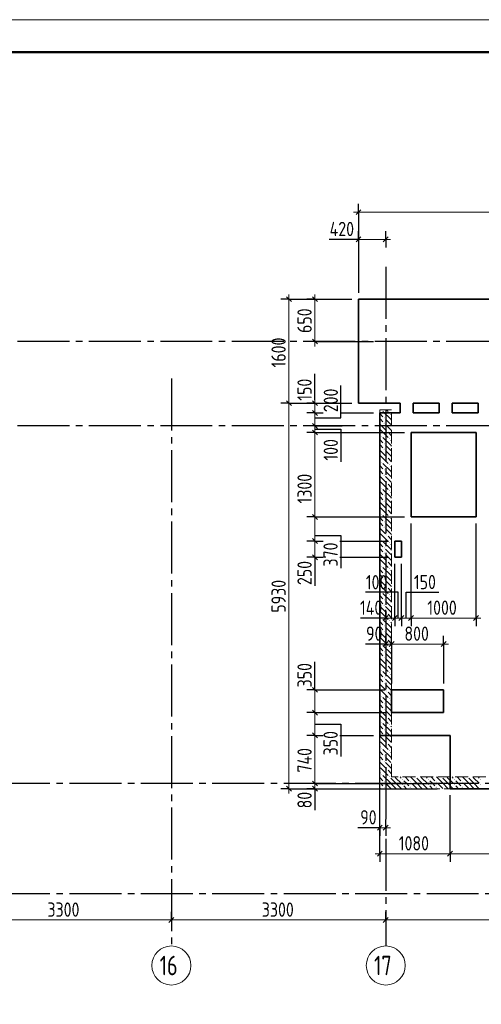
# Model space of a CAD drawing. Header units: millimetres. Extents: x 0 to 43617, y 0 to 29700.
# Tile 10 of 14: x 21595 to 28701, y 14553 to 29700. Entities that reach past the tile are written whole.
import ezdxf

# ---------------------------------------------------------------- set-up
doc = ezdxf.new("R2010")
doc.units = ezdxf.units.MM
doc.linetypes.add('______2', pattern=[270, 200, -70])
doc.linetypes.add('______5', pattern=[1100, 800, -100, 100, -100])
for name, color, linetype, lineweight in [('Standard', 7, 'Continuous', 25), ('ЖБ Перекрытие верхний уровень', 7, 'Continuous', 35), ('ЖБ Стена верхний уровень', 7, 'Continuous', 35), ('Оси', 40, '______5', 18), ('Размерная выноска', 7, 'Continuous', 13)]:
    doc.layers.add(name, color=color, linetype=linetype, lineweight=lineweight)
doc.styles.add('GOST 2.304-81', font='txt')
doc.styles.add('ISOCPEUR', font='txt')

msp = doc.modelspace()

# ---------------------------------------------------------------- hatches: boundary and pattern name
at = {"layer": 'ЖБ Стена верхний уровень', "linetype": 'Continuous', "lineweight": 18, "transparency": 33554687}
for points in [[(27160, 23693), (27167, 23700), (27173, 23693), (27167, 23687)], [(27280, 23653), (27287, 23660), (27293, 23653), (27287, 23647)], [(27200, 23573), (27207, 23580), (27213, 23573), (27207, 23567)], [(27200, 23493), (27207, 23500), (27213, 23493), (27207, 23487)], [(27240, 23373), (27247, 23380), (27253, 23373), (27247, 23367)], [(27160, 23293), (27167, 23300), (27173, 23293), (27167, 23287)], [(27200, 23173), (27207, 23180), (27213, 23173), (27207, 23167)], [(27280, 23253), (27287, 23260), (27293, 23253), (27287, 23247)], [(27200, 23093), (27207, 23100), (27213, 23093), (27207, 23087)], [(27160, 22893), (27167, 22900), (27173, 22893), (27167, 22887)], [(27240, 22973), (27247, 22980), (27253, 22973), (27247, 22967)], [(27200, 22773), (27207, 22780), (27213, 22773), (27207, 22767)], [(27280, 22853), (27287, 22860), (27293, 22853), (27287, 22847)], [(27200, 22693), (27207, 22700), (27213, 22693), (27207, 22687)], [(27240, 22573), (27247, 22580), (27253, 22573), (27247, 22567)], [(27160, 22493), (27167, 22500), (27173, 22493), (27167, 22487)], [(27280, 22453), (27287, 22460), (27293, 22453), (27287, 22447)], [(27200, 22373), (27207, 22380), (27213, 22373), (27207, 22367)], [(27200, 22293), (27207, 22300), (27213, 22293), (27207, 22287)], [(27240, 22173), (27247, 22180), (27253, 22173), (27247, 22167)], [(27160, 22093), (27167, 22100), (27173, 22093), (27167, 22087)], [(27200, 21973), (27207, 21980), (27213, 21973), (27207, 21967)], [(27280, 22053), (27287, 22060), (27293, 22053), (27287, 22047)], [(27200, 21893), (27207, 21900), (27213, 21893), (27207, 21887)], [(27160, 21693), (27167, 21700), (27173, 21693), (27167, 21687)], [(27240, 21773), (27247, 21780), (27253, 21773), (27247, 21767)], [(27200, 21573), (27207, 21580), (27213, 21573), (27207, 21567)], [(27280, 21653), (27287, 21660), (27293, 21653), (27287, 21647)], [(27200, 21493), (27207, 21500), (27213, 21493), (27207, 21487)], [(27240, 21373), (27247, 21380), (27253, 21373), (27247, 21367)], [(27160, 21293), (27167, 21300), (27173, 21293), (27167, 21287)], [(27280, 21253), (27287, 21260), (27293, 21253), (27287, 21247)], [(27200, 21173), (27207, 21180), (27213, 21173), (27207, 21167)], [(27200, 21093), (27207, 21100), (27213, 21093), (27207, 21087)], [(27240, 20973), (27247, 20980), (27253, 20973), (27247, 20967)], [(27160, 20893), (27167, 20900), (27173, 20893), (27167, 20887)], [(27200, 20773), (27207, 20780), (27213, 20773), (27207, 20767)], [(27280, 20853), (27287, 20860), (27293, 20853), (27287, 20847)], [(27200, 20693), (27207, 20700), (27213, 20693), (27207, 20687)], [(27160, 20493), (27167, 20500), (27173, 20493), (27167, 20487)], [(27240, 20573), (27247, 20580), (27253, 20573), (27247, 20567)], [(27280, 20453), (27287, 20460), (27293, 20453), (27287, 20447)], [(27200, 20373), (27207, 20380), (27213, 20373), (27207, 20367)], [(27200, 20293), (27207, 20300), (27213, 20293), (27207, 20287)], [(27240, 20173), (27247, 20180), (27253, 20173), (27247, 20167)], [(27160, 20093), (27167, 20100), (27173, 20093), (27167, 20087)], [(27280, 20053), (27287, 20060), (27293, 20053), (27287, 20047)], [(27200, 19973), (27207, 19980), (27213, 19973), (27207, 19967)], [(27200, 19893), (27207, 19900), (27213, 19893), (27207, 19887)], [(27160, 19693), (27167, 19700), (27173, 19693), (27167, 19687)], [(27240, 19773), (27247, 19780), (27253, 19773), (27247, 19767)], [(27200, 19573), (27207, 19580), (27213, 19573), (27207, 19567)], [(27280, 19653), (27287, 19660), (27293, 19653), (27287, 19647)], [(27200, 19493), (27207, 19500), (27213, 19493), (27207, 19487)], [(27160, 19293), (27167, 19300), (27173, 19293), (27167, 19287)], [(27240, 19373), (27247, 19380), (27253, 19373), (27247, 19367)], [(27280, 19253), (27287, 19260), (27293, 19253), (27287, 19247)], [(27200, 19173), (27207, 19180), (27213, 19173), (27207, 19167)], [(27200, 19093), (27207, 19100), (27213, 19093), (27207, 19087)], [(27240, 18973), (27247, 18980), (27253, 18973), (27247, 18967)], [(27160, 18893), (27167, 18900), (27173, 18893), (27167, 18887)], [(27280, 18853), (27287, 18860), (27293, 18853), (27287, 18847)], [(27200, 18773), (27207, 18780), (27213, 18773), (27207, 18767)], [(27200, 18693), (27207, 18700), (27213, 18693), (27207, 18687)], [(27160, 18493), (27167, 18500), (27173, 18493), (27167, 18487)], [(27240, 18573), (27247, 18580), (27253, 18573), (27247, 18567)], [(27200, 18373), (27207, 18380), (27213, 18373), (27207, 18367)], [(27280, 18453), (27287, 18460), (27293, 18453), (27287, 18447)], [(27200, 18293), (27207, 18300), (27213, 18293), (27207, 18287)], [(27240, 18173), (27247, 18180), (27253, 18173), (27247, 18167)], [(27160, 18093), (27167, 18100), (27173, 18093), (27167, 18087)], [(27280, 18053), (27287, 18060), (27293, 18053), (27287, 18047)], [(27690, 18050), (27687, 18047), (27684, 18050)], [(28090, 18050), (28087, 18047), (28084, 18050)], [(28490, 18050), (28487, 18047), (28484, 18050)], [(27200, 17973), (27207, 17980), (27213, 17973), (27207, 17967)], [(27200, 17893), (27207, 17900), (27213, 17893), (27207, 17887)], [(27480, 18013), (27487, 18020), (27493, 18013), (27487, 18007)], [(27480, 17933), (27487, 17940), (27493, 17933), (27487, 17927)], [(27600, 17973), (27607, 17980), (27613, 17973), (27607, 17967)], [(27600, 17893), (27607, 17900), (27613, 17893), (27607, 17887)], [(27880, 18013), (27887, 18020), (27893, 18013), (27887, 18007)], [(27880, 17933), (27887, 17940), (27893, 17933), (27887, 17927)], [(28000, 17973), (28007, 17980), (28013, 17973), (28007, 17967)], [(28000, 17893), (28007, 17900), (28013, 17893), (28007, 17887)], [(28280, 18013), (28287, 18020), (28293, 18013), (28287, 18007)], [(28280, 17933), (28287, 17940), (28293, 17933), (28287, 17927)], [(28400, 17973), (28407, 17980), (28413, 17973), (28407, 17967)], [(28400, 17893), (28407, 17900), (28413, 17893), (28407, 17887)], [(28680, 18013), (28687, 18020), (28693, 18013), (28687, 18007)], [(28680, 17933), (28687, 17940), (28693, 17933), (28687, 17927)]]:
    msp.add_hatch(color=7, dxfattribs=at).paths.add_polyline_path(points, flags=16)

# ---------------------------------------------------------------- linework, layer by layer
at = {"layer": 'Standard', "color": 251, "linetype": 'Continuous', "lineweight": -3, "true_color": 0x656565, "transparency": 33554687}
for p, q in [((26810, 26740), (26810, 26865)), ((26810, 26740), (26810, 26615)), ((26810, 26740), (26810, 25500)), ((26810, 26320), (26810, 26445)), ((27230, 26320), (27230, 26445)), ((26810, 26320), (26810, 26195)), ((26810, 26320), (26810, 25500)), ((27230, 26320), (27230, 26195)), ((27230, 26320), (27230, 26320)), ((25740, 25400), (25615, 25400)), ((25740, 25400), (25865, 25400)), ((25740, 25400), (26710, 25400)), ((26140, 25400), (26015, 25400)), ((26140, 25400), (26265, 25400)), ((26140, 25400), (26710, 25400)), ((26140, 24750), (26015, 24750)), ((26140, 24750), (26265, 24750)), ((26140, 24750), (27040, 24750)), ((25740, 23800), (25615, 23800)), ((25740, 23800), (25865, 23800)), ((25740, 23800), (26710, 23800)), ((26140, 23800), (26015, 23800)), ((26140, 23800), (26265, 23800)), ((26140, 23800), (26242, 23800)), ((26527, 23800), (26710, 23800)), ((26140, 23650), (26015, 23650)), ((26140, 23650), (26265, 23650)), ((26527, 23650), (27040, 23650)), ((26140, 23450), (26015, 23450)), ((26140, 23350), (26015, 23350)), ((26140, 23450), (26265, 23450)), ((26140, 23350), (26265, 23350)), ((26140, 22050), (26015, 22050)), ((26140, 22050), (26265, 22050)), ((26140, 21680), (26015, 21680)), ((26140, 21680), (26265, 21680)), ((26140, 21680), (26238, 21680)), ((26523, 21680), (27270, 21680)), ((26140, 21430), (26015, 21430)), ((26140, 21430), (26265, 21430)), ((26140, 21430), (26238, 21430)), ((26523, 21430), (27270, 21430)), ((27140, 16870), (27140, 20630)), ((27230, 20495), (27230, 20620)), ((27370, 20495), (27370, 20620)), ((27470, 20495), (27470, 20620)), ((27620, 20495), (27620, 20620)), ((28620, 20495), (28620, 20620)), ((27230, 20495), (27230, 20370)), ((27230, 20495), (27230, 20495)), ((27370, 20495), (27370, 20370)), ((27470, 20495), (27470, 20370)), ((27620, 20495), (27620, 20370)), ((28620, 20495), (28620, 20370)), ((27230, 20095), (27230, 20220)), ((27320, 20095), (27320, 20220)), ((28120, 20095), (28120, 20220)), ((27230, 20095), (27230, 19970)), ((27230, 20095), (27230, 20095)), ((27320, 20095), (27320, 19970)), ((27320, 20095), (27320, 19490)), ((28120, 20095), (28120, 19970)), ((28120, 20095), (28120, 19490)), ((26140, 19390), (26015, 19390)), ((26140, 19390), (26265, 19390)), ((26140, 19390), (27220, 19390)), ((26140, 19040), (26015, 19040)), ((26140, 19040), (26265, 19040)), ((26140, 18690), (26015, 18690)), ((26140, 18690), (26265, 18690)), ((26140, 18690), (26239, 18690)), ((26524, 18690), (27040, 18690)), ((26140, 17950), (26015, 17950)), ((26140, 17950), (26265, 17950)), ((26140, 17950), (28020, 17950)), ((25740, 17870), (25615, 17870)), ((25740, 17870), (25865, 17870)), ((25740, 17870), (28020, 17870)), ((26140, 17870), (26015, 17870)), ((26140, 17870), (26265, 17870)), ((26140, 17870), (28020, 17870)), ((27140, 17270), (27140, 17395)), ((27140, 17270), (27140, 17145)), ((27140, 17270), (27140, 17270)), ((27230, 17270), (27230, 17395)), ((27230, 17270), (27230, 17145)), ((27230, 17270), (27230, 17270)), ((27140, 16870), (27140, 16995)), ((28220, 16870), (28220, 16995)), ((27140, 16870), (27140, 16745)), ((28220, 16870), (28220, 16745)), ((23930, 15850), (23930, 15975)), ((27230, 15850), (27230, 15975)), ((23930, 15850), (23930, 15725)), ((23930, 15850), (23930, 15850)), ((27230, 15850), (27230, 15725)), ((27230, 15850), (27230, 15850))]:
    msp.add_line(p, q, dxfattribs=at)
at = {"layer": 'Standard', "color": 7, "linetype": 'Continuous', "lineweight": 13, "transparency": 33554687}
for p, q in [((26810, 26740), (26735, 26740)), ((35490, 26740), (26810, 26740)), ((26810, 26320), (26735, 26320)), ((27230, 26320), (26810, 26320)), ((27230, 26320), (27305, 26320)), ((25740, 25400), (25740, 25475)), ((26140, 25400), (26140, 25475)), ((26140, 24750), (26140, 24675)), ((25740, 23800), (25740, 17870)), ((26140, 23800), (26140, 23875)), ((26140, 23450), (26140, 23350)), ((26140, 23350), (26140, 22050)), ((26140, 22050), (26140, 21680)), ((26140, 21680), (26140, 21430)), ((26140, 21430), (26140, 21355)), ((27230, 20495), (27155, 20495)), ((27230, 20495), (27370, 20495)), ((27370, 20495), (27470, 20495)), ((27470, 20495), (27620, 20495)), ((27620, 20495), (28620, 20495)), ((28620, 20495), (28695, 20495)), ((27230, 20095), (27155, 20095)), ((27230, 20095), (27320, 20095)), ((27320, 20095), (28120, 20095)), ((28120, 20095), (28195, 20095)), ((26140, 19390), (26140, 19465)), ((26140, 19040), (26140, 18690)), ((26140, 18690), (26140, 17950)), ((26140, 17950), (26140, 17870)), ((25740, 17870), (25740, 17795)), ((26140, 17870), (26140, 17795)), ((27140, 17270), (27065, 17270)), ((27230, 17270), (27140, 17270)), ((27230, 17270), (27305, 17270)), ((27140, 16870), (27065, 16870)), ((27140, 16870), (28220, 16870)), ((28220, 16870), (32450, 16870)), ((20630, 15850), (23930, 15850)), ((23930, 15850), (27230, 15850)), ((27230, 15850), (31150, 15850))]:
    msp.add_line(p, q, dxfattribs=at)
at = {"layer": 'Standard', "color": 7, "linetype": 'Continuous', "lineweight": 25, "transparency": 33554687}
for p, q in [((26848, 26777), (26772, 26702)), ((26848, 26358), (26772, 26282)), ((27267, 26358), (27192, 26282)), ((25702, 25438), (25777, 25363)), ((26102, 25438), (26177, 25363)), ((26102, 24787), (26177, 24712)), ((25702, 23838), (25777, 23763)), ((26102, 23838), (26177, 23763)), ((26102, 23687), (26177, 23612)), ((26102, 23487), (26177, 23412)), ((26102, 23387), (26177, 23312)), ((26102, 22087), (26177, 22012)), ((26102, 21717), (26177, 21642)), ((26102, 21468), (26177, 21392)), ((27192, 20457), (27268, 20532)), ((27333, 20457), (27408, 20532)), ((27433, 20457), (27508, 20532)), ((27582, 20457), (27658, 20532)), ((28582, 20457), (28658, 20532)), ((27192, 20057), (27268, 20132)), ((27282, 20057), (27358, 20132)), ((28082, 20057), (28158, 20132)), ((26102, 19428), (26177, 19353)), ((26102, 19077), (26177, 19002)), ((26102, 18728), (26177, 18653)), ((25702, 17907), (25777, 17833)), ((26102, 17987), (26177, 17912)), ((26102, 17907), (26177, 17833)), ((27177, 17307), (27102, 17233)), ((27267, 17307), (27192, 17233)), ((27102, 16833), (27177, 16907)), ((28182, 16833), (28258, 16907)), ((23892, 15812), (23968, 15887)), ((27192, 15812), (27268, 15887))]:
    msp.add_line(p, q, dxfattribs=at)
at = {"layer": 'Standard', "color": 7, "linetype": 'Continuous', "lineweight": 13, "transparency": 33554687}
msp.add_lwpolyline([(0, 0), (42000, 0), (42000, 29700), (0, 29700), (0, 0)], close=True, dxfattribs=at)
at = {"layer": 'Standard', "color": 7, "linetype": 'Continuous', "lineweight": 50, "transparency": 33554687}
msp.add_lwpolyline([(2000, 29200), (41500, 29200), (41500, 500), (2000, 500), (2000, 29200)], close=True, dxfattribs=at)
at = {"layer": 'Standard', "color": 7, "linetype": 'Continuous', "lineweight": 13, "transparency": 33554687}
for points in [[(25740, 25400), (25740, 24253), (25740, 24253), (25740, 23800)], [(26140, 25400), (26140, 24782), (26140, 24782), (26140, 24750)], [(26140, 23800), (26140, 23742), (26140, 23742), (26140, 23710), (26140, 23710), (26140, 23650)], [(26140, 23650), (26140, 23639), (26140, 23639), (26140, 23479), (26140, 23479), (26140, 23450)], [(26140, 19390), (26140, 19343), (26140, 19343), (26140, 19216), (26140, 19216), (26140, 19040)]]:
    msp.add_lwpolyline(points, dxfattribs=at)
at = {"layer": 'Standard', "color": 251, "linetype": 'Continuous', "lineweight": -3, "true_color": 0x656565, "transparency": 33554687}
for points in [[(26140, 23650), (26147, 23650), (26147, 23650), (26191, 23650), (26191, 23650), (26242, 23650)], [(26140, 23450), (26179, 23450), (26179, 23450), (26279, 23450), (26279, 23450), (26559, 23450)], [(26140, 23350), (26194, 23350), (26194, 23350), (26322, 23350), (26322, 23350), (27520, 23350)], [(26140, 22050), (26398, 22050), (26398, 22050), (27520, 22050)], [(27620, 20495), (27620, 20512), (27620, 20512), (27620, 20901), (27620, 20901), (27620, 21008), (27620, 21008), (27620, 21950)], [(28620, 20495), (28620, 21612), (28620, 21612), (28620, 21950)], [(27370, 20495), (27370, 20512), (27370, 20512), (27370, 20782), (27370, 20782), (27370, 20857), (27370, 20857), (27370, 21330)], [(27470, 20495), (27470, 20512), (27470, 20512), (27470, 20830), (27470, 20830), (27470, 20917), (27470, 20917), (27470, 21330)], [(26140, 19040), (26259, 19040), (26259, 19040), (27220, 19040)], [(28220, 16870), (28220, 16887), (28220, 16887), (28220, 16887), (28220, 16887), (28220, 17609), (28220, 17609), (28220, 17770)]]:
    msp.add_lwpolyline(points, dxfattribs=at)
at = {"layer": 'ЖБ Перекрытие верхний уровень', "color": 7, "linetype": 'Continuous', "lineweight": 35, "transparency": 33554687}
for p, q in [((35490, 25400), (26810, 25400)), ((26810, 25400), (26810, 23800)), ((26810, 23800), (27450, 23800)), ((27450, 23800), (27450, 23650)), ((27650, 23650), (27650, 23800)), ((27650, 23800), (28050, 23800)), ((28050, 23800), (28050, 23650)), ((28250, 23650), (28250, 23800)), ((28250, 23800), (28650, 23800)), ((28650, 23800), (28650, 23650)), ((27450, 23650), (27140, 23650)), ((27140, 23650), (27140, 18690)), ((28050, 23650), (27650, 23650)), ((28650, 23650), (28250, 23650)), ((28620, 23350), (27620, 23350)), ((27620, 23350), (27620, 22050)), ((28620, 22050), (28620, 23350)), ((27620, 22050), (28620, 22050)), ((27470, 21680), (27370, 21680)), ((27370, 21680), (27370, 21430)), ((27470, 21430), (27470, 21680)), ((27370, 21430), (27470, 21430)), ((28120, 19390), (27320, 19390)), ((27320, 19390), (27320, 19040)), ((28120, 19040), (28120, 19390)), ((27320, 19040), (28120, 19040)), ((27140, 18690), (27320, 18690)), ((27320, 18690), (28220, 18690)), ((28220, 18690), (28220, 18090)), ((28220, 18090), (28220, 17870)), ((28220, 17870), (32450, 17870))]:
    msp.add_line(p, q, dxfattribs=at)
at = {"layer": 'ЖБ Стена верхний уровень', "color": 251, "linetype": '______2', "lineweight": 13, "true_color": 0x656565, "transparency": 33554687}
for p, q in [((27140, 23700), (27140, 17870)), ((27320, 23700), (27140, 23700)), ((27320, 18050), (27320, 23700)), ((30390, 18050), (27320, 18050)), ((27140, 17870), (27320, 17870)), ((27320, 17870), (30390, 17870))]:
    msp.add_line(p, q, dxfattribs=at)
at = {"layer": 'ЖБ Стена верхний уровень', "color": 9, "linetype": 'Continuous', "lineweight": 18, "true_color": 0xc7c7c7, "transparency": 33554687}
for p, q in [((27140, 23640), (27187, 23593)), ((27307, 23553), (27187, 23673)), ((27240, 23700), (27267, 23673)), ((27307, 23633), (27320, 23620)), ((27147, 23553), (27140, 23560)), ((27140, 23480), (27227, 23393)), ((27187, 23513), (27147, 23553)), ((27227, 23553), (27307, 23473)), ((27307, 23553), (27320, 23540)), ((27147, 23393), (27267, 23273)), ((27227, 23473), (27320, 23380)), ((27320, 23300), (27267, 23353)), ((27140, 23320), (27147, 23313)), ((27140, 23240), (27187, 23193)), ((27307, 23153), (27187, 23273)), ((27307, 23233), (27320, 23220)), ((27147, 23153), (27140, 23160)), ((27140, 23080), (27227, 22993)), ((27187, 23113), (27147, 23153)), ((27227, 23153), (27307, 23073)), ((27227, 23073), (27320, 22980)), ((27307, 23153), (27320, 23140)), ((27140, 22920), (27147, 22913)), ((27147, 22993), (27267, 22873)), ((27307, 22753), (27187, 22873)), ((27320, 22900), (27267, 22953)), ((27140, 22840), (27187, 22793)), ((27147, 22753), (27140, 22760)), ((27187, 22713), (27147, 22753)), ((27227, 22753), (27307, 22673)), ((27307, 22833), (27320, 22820)), ((27307, 22753), (27320, 22740)), ((27140, 22680), (27227, 22593)), ((27147, 22593), (27267, 22473)), ((27227, 22673), (27320, 22580)), ((27140, 22520), (27147, 22513)), ((27140, 22440), (27187, 22393)), ((27307, 22353), (27187, 22473)), ((27320, 22500), (27267, 22553)), ((27307, 22433), (27320, 22420)), ((27147, 22353), (27140, 22360)), ((27140, 22280), (27227, 22193)), ((27187, 22313), (27147, 22353)), ((27227, 22353), (27307, 22273)), ((27227, 22273), (27320, 22180)), ((27307, 22353), (27320, 22340)), ((27140, 22120), (27147, 22113)), ((27147, 22193), (27267, 22073)), ((27320, 22100), (27267, 22153)), ((27140, 22040), (27187, 21993)), ((27307, 21953), (27187, 22073)), ((27307, 22033), (27320, 22020)), ((27147, 21953), (27140, 21960)), ((27140, 21880), (27227, 21793)), ((27187, 21913), (27147, 21953)), ((27227, 21953), (27307, 21873)), ((27227, 21873), (27320, 21780)), ((27307, 21953), (27320, 21940)), ((27140, 21720), (27147, 21713)), ((27147, 21793), (27267, 21673)), ((27307, 21553), (27187, 21673)), ((27320, 21700), (27267, 21753)), ((27140, 21640), (27187, 21593)), ((27147, 21553), (27140, 21560)), ((27187, 21513), (27147, 21553)), ((27227, 21553), (27307, 21473)), ((27307, 21633), (27320, 21620)), ((27307, 21553), (27320, 21540)), ((27140, 21480), (27227, 21393)), ((27147, 21393), (27267, 21273)), ((27227, 21473), (27320, 21380)), ((27140, 21320), (27147, 21313)), ((27140, 21240), (27187, 21193)), ((27307, 21153), (27187, 21273)), ((27320, 21300), (27267, 21353)), ((27307, 21233), (27320, 21220)), ((27147, 21153), (27140, 21160)), ((27140, 21080), (27227, 20993)), ((27187, 21113), (27147, 21153)), ((27227, 21153), (27307, 21073)), ((27227, 21073), (27320, 20980)), ((27307, 21153), (27320, 21140)), ((27140, 20920), (27147, 20913)), ((27147, 20993), (27267, 20873)), ((27320, 20900), (27267, 20953)), ((27140, 20840), (27187, 20793)), ((27147, 20753), (27140, 20760)), ((27187, 20713), (27147, 20753)), ((27307, 20753), (27187, 20873)), ((27227, 20753), (27307, 20673)), ((27307, 20833), (27320, 20820)), ((27307, 20753), (27320, 20740)), ((27140, 20680), (27227, 20593)), ((27227, 20673), (27320, 20580)), ((27140, 20520), (27147, 20513)), ((27147, 20593), (27267, 20473)), ((27307, 20353), (27187, 20473)), ((27320, 20500), (27267, 20553)), ((27140, 20440), (27187, 20393)), ((27147, 20353), (27140, 20360)), ((27187, 20313), (27147, 20353)), ((27227, 20353), (27307, 20273)), ((27307, 20433), (27320, 20420)), ((27307, 20353), (27320, 20340)), ((27140, 20280), (27227, 20193)), ((27147, 20193), (27267, 20073)), ((27227, 20273), (27320, 20180)), ((27320, 20100), (27267, 20153)), ((27140, 20120), (27147, 20113)), ((27140, 20040), (27187, 19993)), ((27307, 19953), (27187, 20073)), ((27307, 20033), (27320, 20020)), ((27147, 19953), (27140, 19960)), ((27140, 19880), (27227, 19793)), ((27187, 19913), (27147, 19953)), ((27227, 19953), (27307, 19873)), ((27227, 19873), (27320, 19780)), ((27307, 19953), (27320, 19940)), ((27140, 19720), (27147, 19713)), ((27147, 19793), (27267, 19673)), ((27320, 19700), (27267, 19753)), ((27140, 19640), (27187, 19593)), ((27147, 19553), (27140, 19560)), ((27187, 19513), (27147, 19553)), ((27307, 19553), (27187, 19673)), ((27227, 19553), (27307, 19473)), ((27307, 19633), (27320, 19620)), ((27307, 19553), (27320, 19540)), ((27140, 19480), (27227, 19393)), ((27147, 19393), (27267, 19273)), ((27227, 19473), (27320, 19380)), ((27140, 19320), (27147, 19313)), ((27140, 19240), (27187, 19193)), ((27307, 19153), (27187, 19273)), ((27320, 19300), (27267, 19353)), ((27147, 19153), (27140, 19160)), ((27187, 19113), (27147, 19153)), ((27227, 19153), (27307, 19073)), ((27307, 19233), (27320, 19220)), ((27307, 19153), (27320, 19140)), ((27140, 19080), (27227, 18993)), ((27147, 18993), (27267, 18873)), ((27227, 19073), (27320, 18980)), ((27320, 18900), (27267, 18953)), ((27140, 18920), (27147, 18913)), ((27140, 18840), (27187, 18793)), ((27307, 18753), (27187, 18873)), ((27307, 18833), (27320, 18820)), ((27147, 18753), (27140, 18760)), ((27140, 18680), (27227, 18593)), ((27187, 18713), (27147, 18753)), ((27227, 18753), (27307, 18673)), ((27227, 18673), (27320, 18580)), ((27307, 18753), (27320, 18740)), ((27140, 18520), (27147, 18513)), ((27147, 18593), (27267, 18473)), ((27320, 18500), (27267, 18553)), ((27140, 18440), (27187, 18393)), ((27147, 18353), (27140, 18360)), ((27187, 18313), (27147, 18353)), ((27307, 18353), (27187, 18473)), ((27227, 18353), (27307, 18273)), ((27307, 18433), (27320, 18420)), ((27307, 18353), (27320, 18340)), ((27140, 18280), (27227, 18193)), ((27147, 18193), (27267, 18073)), ((27227, 18273), (27320, 18180)), ((27140, 18120), (27147, 18113)), ((27140, 18040), (27187, 17993)), ((27307, 17953), (27187, 18073)), ((27320, 18100), (27267, 18153)), ((27307, 18033), (27320, 18020)), ((27387, 18033), (27370, 18050)), ((27387, 18033), (27467, 17953)), ((27450, 18050), (27467, 18033)), ((27530, 18050), (27587, 17993)), ((27707, 17953), (27610, 18050)), ((27707, 18033), (27787, 17953)), ((27787, 18033), (27770, 18050)), ((27787, 18033), (27867, 17953)), ((27850, 18050), (27867, 18033)), ((27930, 18050), (27987, 17993)), ((28107, 17953), (28010, 18050)), ((28107, 18033), (28187, 17953)), ((28187, 18033), (28170, 18050)), ((28187, 18033), (28267, 17953)), ((28250, 18050), (28267, 18033)), ((28330, 18050), (28387, 17993)), ((28507, 17953), (28410, 18050)), ((28507, 18033), (28587, 17953)), ((28587, 18033), (28570, 18050)), ((28587, 18033), (28667, 17953)), ((28650, 18050), (28667, 18033)), ((27147, 17953), (27140, 17960)), ((27140, 17880), (27150, 17870)), ((27187, 17913), (27147, 17953)), ((27227, 17953), (27307, 17873)), ((27307, 17953), (27320, 17940)), ((27320, 18020), (27387, 17953)), ((27320, 17940), (27387, 17873)), ((27387, 17953), (27470, 17870)), ((27547, 17953), (27507, 17993)), ((27507, 17913), (27550, 17870)), ((27587, 17913), (27547, 17953)), ((27627, 17953), (27707, 17873)), ((27707, 17953), (27787, 17873)), ((27787, 17953), (27870, 17870)), ((27947, 17953), (27907, 17993)), ((27907, 17913), (27950, 17870)), ((27987, 17913), (27947, 17953)), ((28027, 17953), (28107, 17873)), ((28107, 17953), (28187, 17873)), ((28187, 17953), (28270, 17870)), ((28347, 17953), (28307, 17993)), ((28307, 17913), (28350, 17870)), ((28387, 17913), (28347, 17953)), ((28427, 17953), (28507, 17873)), ((28507, 17953), (28587, 17873)), ((28587, 17953), (28670, 17870)), ((27227, 17873), (27230, 17870)), ((27627, 17873), (27630, 17870)), ((28027, 17873), (28030, 17870)), ((28427, 17873), (28430, 17870))]:
    msp.add_line(p, q, dxfattribs=at)
at = {"layer": 'Оси', "color": 8, "linetype": '______5', "lineweight": -3, "transparency": 33554687}
for p, q in [((27230, 25900), (27230, 15450)), ((35560, 24750), (3700, 24750)), ((23930, 24180), (23930, 15450)), ((35560, 23450), (3700, 23450)), ((35560, 23450), (3700, 23450)), ((35260, 17950), (3700, 17950)), ((35260, 16250), (3700, 16250))]:
    msp.add_line(p, q, dxfattribs=at)
at = {"layer": 'Оси', "color": 7, "linetype": 'Continuous', "lineweight": 13, "transparency": 33554687}
for centre in [(23930, 15150), (27230, 15150)]:
    msp.add_circle(centre, 300, dxfattribs=at)
at = {"layer": 'Размерная выноска', "color": 7, "linetype": 'Continuous', "lineweight": 25, "transparency": 33554687}
for p, q in [((26810, 26320), (26360, 26320)), ((26140, 23850), (26140, 24250)), ((26140, 21430), (26140, 20990)), ((27230, 20495), (26840, 20495)), ((27230, 20095), (26920, 20095)), ((26140, 19390), (26140, 19820)), ((26140, 17870), (26140, 17540)), ((27140, 17270), (26800, 17270))]:
    msp.add_line(p, q, dxfattribs=at)
for points in [[(26140, 23575), (26540, 23575), (26540, 24075)], [(26140, 23400), (26540, 23400), (26540, 22900)], [(26140, 21765), (26540, 21765), (26540, 21265)], [(27420, 20495), (27420, 20895), (26920, 20895)], [(27545, 20495), (27545, 20895), (28045, 20895)], [(26140, 18865), (26540, 18865), (26540, 18365)]]:
    msp.add_lwpolyline(points, dxfattribs=at)

# ---------------------------------------------------------------- texts
at = {"layer": 'Standard', "color": 7, "linetype": 'Continuous', "lineweight": 25, "transparency": 33554687, "char_height": 220, "attachment_point": 7, "style": 'GOST 2.304-81'}
for s, insert, width in [('420', (26366, 26370), 531.96), ('100', (26923, 20936), 485.09), ('150', (27663, 20939), 469.51), ('140', (26833, 20545), 485.09), ('1000', (27870, 20545), 625.73), ('90', (26927, 20145), 391.32), ('800', (27517, 20145), 531.96), ('90', (26837, 17320), 391.31), ('1080', (27430, 16920), 625.73), ('3300', (22022, 15900), 641.47), ('3300', (25322, 15900), 641.47)]:
    msp.add_mtext(s, dxfattribs=dict(at, insert=insert, width=width))
at = {"layer": 'Standard', "color": 7, "linetype": 'Continuous', "lineweight": 25, "transparency": 33554687, "char_height": 220, "attachment_point": 7, "rotation": 90, "style": 'GOST 2.304-81'}
for s, insert, width in [('650', (26090, 24880), 516.39), ('1600', (25690, 24350), 625.73), ('150', (26090, 23838), 469.51), ('200', (26494, 23661), 531.97), ('100', (26494, 22917), 485.09), ('1300', (26090, 22258), 610.17), ('370', (26490, 21287), 516.39), ('250', (26090, 21002), 516.39), ('5930', (25690, 20577), 641.48), ('350', (26090, 19428), 500.81), ('350', (26491, 18382), 500.83), ('740', (26090, 18117), 531.96), ('80', (26090, 17567), 391.32)]:
    msp.add_mtext(s, dxfattribs=dict(at, insert=insert, width=width))
at = {"layer": 'Оси', "color": 7, "linetype": 'Continuous', "lineweight": 25, "transparency": 33554687, "char_height": 300, "width": 472.28, "attachment_point": 7, "style": 'ISOCPEUR'}
for s, insert in [('\\W0.75;16', (23750, 15000)), ('\\W0.75;17', (27050, 15000))]:
    msp.add_mtext(s, dxfattribs=dict(at, insert=insert))

doc.saveas('drawing.dxf')
